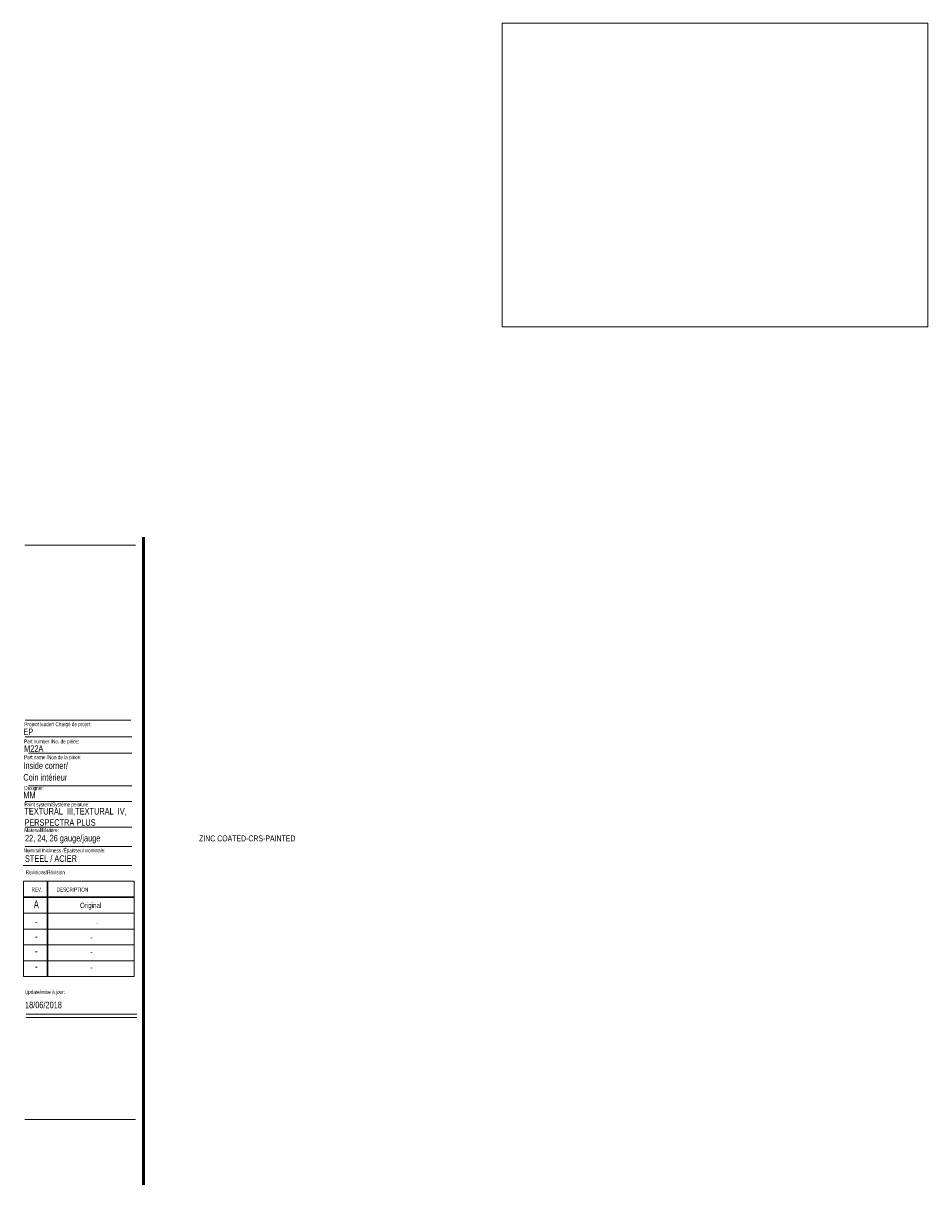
# Model space of a CAD drawing. Header units: inches. Extents: x 0.5 to 28.8, y 0.4 to 18.8.
# Tile 2 of 2: x 14.5 to 28.8, y 0.4 to 18.8. Entities that reach past the tile are written whole.
import ezdxf

# ---------------------------------------------------------------- set-up
doc = ezdxf.new("R2010")
doc.units = ezdxf.units.IN
doc.header["$MEASUREMENT"] = 0
doc.layers.add('FORMAT', color=7, linetype='Continuous')
doc.styles.add('SLDTEXTSTYLE0', font='TXT', dxfattribs={"width": 0.7})

# ---------------------------------------------------------------- blocks, each defined once
blk = doc.blocks.new('SW_NOTE_1')
at = {"layer": 'FORMAT', "color": 0, "char_height": 0.10417, "attachment_point": 1, "style": 'SLDTEXTSTYLE0'}
for s, insert in [('TEXTURAL  III,TEXTURAL  IV,', (0, 0.134)), ('PERSPECTRA PLUS', (0, -0.044))]:
    blk.add_mtext(s, dxfattribs=dict(at, insert=insert))

msp = doc.modelspace()

# ---------------------------------------------------------------- linework, layer by layer
at = {"color": 7, "linetype": 'Continuous', "lineweight": 18}
for p, q in [((14.5012516, 10.51707317), (16.2512516, 10.51707317)), ((14.50528094, 7.4796461), (16.19286796, 7.4796461)), ((14.55782728, 7.22283311), (16.19286796, 7.22283311)), ((14.55782728, 6.70729719), (16.19286796, 6.70729719)), ((14.50528094, 6.45740283), (16.19286796, 6.45740283)), ((14.50528094, 6.05316409), (16.19286796, 6.05316409)), ((14.50528094, 5.74531323), (16.19286796, 5.74531323)), ((14.4754278, 5.446808), (16.19286796, 5.446808)), ((14.48119985, 5.19874946), (16.23119985, 5.19874946)), ((14.48119985, 5.19874946), (14.48119985, 3.68874946)), ((14.85619985, 5.19874946), (14.85619985, 3.68874946)), ((14.86619985, 5.19874946), (14.86619985, 3.68874946)), ((16.23119985, 5.19874946), (16.23119985, 3.68874946)), ((14.48119985, 4.94874946), (16.23119985, 4.94874946)), ((14.48119985, 4.93874946), (16.23119985, 4.93874946)), ((14.48119985, 4.68874946), (16.23119985, 4.68874946)), ((16.23119985, 4.43874946), (14.48119985, 4.43874946)), ((14.48119985, 4.18874946), (16.23119985, 4.18874946)), ((16.23119985, 3.93874946), (14.48119985, 3.93874946)), ((14.48119985, 3.68874946), (16.23119985, 3.68874946)), ((14.52153854, 3.094666), (16.27153854, 3.094666)), ((14.52153854, 3.03864953), (16.27153854, 3.03864953))]:
    msp.add_line(p, q, dxfattribs=at)
at = {"color": 7, "linetype": 'Continuous', "lineweight": 50}
msp.add_line((16.3762516, 0.39207317), (16.3762516, 10.64207317), dxfattribs=at)
at = {"layer": 'FORMAT', "lineweight": 18}
for p, q in [((22.05374911, 18.7757317), (28.78639094, 18.7757317)), ((22.05374911, 18.7757317), (22.05374911, 13.96806997)), ((28.78639094, 18.7757317), (28.78639094, 13.96806997)), ((22.05374911, 13.96806997), (28.78639094, 13.96806997)), ((14.5012516, 1.42655357), (16.2512516, 1.42655357))]:
    msp.add_line(p, q, dxfattribs=at)
at = {"layer": 'FORMAT', "color": 250, "lineweight": 18, "true_color": 0x454545}
msp.add_line((14.50528094, 7.74778908), (16.17565424, 7.74778908), dxfattribs=at)

# ---------------------------------------------------------------- block references
at = {"layer": 'FORMAT'}
msp.add_blockref('SW_NOTE_1', (14.4936793, 6.22195149), dxfattribs=at)

# ---------------------------------------------------------------- texts
at = {"color": 7, "linetype": 'Continuous', "lineweight": 0, "style": 'SLDTEXTSTYLE0'}
for s, insert, char_height, attachment_point in [('Project leader/ Chargé de projet:', (14.49277361, 7.71280373), 0.0625, 1), ('EP', (14.47701034, 7.61261449), 0.104166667, 1), ('Part number /No. de pièce:', (14.48926382, 7.43950417), 0.0625, 1), ('M22A', (14.48926382, 7.34629318), 0.104166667, 1), ('Designer:', (14.49277361, 6.70270676), 0.0625, 1), ('MM', (14.47701034, 6.6115619), 0.104166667, 1), ('Paint system/Système peinture:', (14.4936793, 6.44233934), 0.0625, 1), ('ZINC COATED-CRS-PAINTED', (17.25790342, 5.92072099), 0.09375, 1), ('Nominal thickness /Épaisseur nominale:', (14.48027845, 5.71521348), 0.0625, 1), ('STEEL / ACIER', (14.50193609, 5.60657576), 0.1041666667, 1), ('Revisions/Révision', (14.51560122, 5.36941883), 0.0625, 1), ('REV.', (14.60623117, 5.09512968), 0.0625, 1), ('DESCRIPTION', (15.00414236, 5.09512968), 0.0625, 1), ('A', (14.68204136, 4.89428093), 0.125, 2), ('Original', (15.54196943, 4.85546175), 0.083333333, 2), ('-', (14.68335791, 4.61740373), 0.125, 2), ('-', (15.64717395, 4.57858454), 0.08333333, 2), ('-', (14.68335791, 4.38816527), 0.125, 2), ('-', (15.55567278, 4.34934608), 0.08333333, 2), ('-', (14.68335791, 4.15690015), 0.125, 2), ('-', (15.55567278, 4.11808096), 0.08333333, 2), ('-', (14.68335791, 3.91429561), 0.125, 2), ('-', (15.55567278, 3.87547642), 0.08333333, 2), ('Update/mise à jour:', (14.50090209, 3.47468308), 0.0625, 1), ('18/06/2018', (14.50292977, 3.29031445), 0.104166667, 1)]:
    msp.add_mtext(s, dxfattribs=dict(at, insert=insert, char_height=char_height, attachment_point=attachment_point))
at = {"layer": 'FORMAT', "attachment_point": 1, "style": 'SLDTEXTSTYLE0'}
for s, insert, char_height in [('Part name /Non de la pièce:', (14.48926382, 7.1904184), 0.0625), ('Inside corner/', (14.47701034, 7.07848563), 0.1041666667), ('Coin intérieur', (14.47701034, 6.89222649), 0.1041666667), ('Material/Matière:', (14.4936793, 6.0368173), 0.0625), ('22, 24, 26 gauge/jauge', (14.503118, 5.93042578), 0.1041666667)]:
    msp.add_mtext(s, dxfattribs=dict(at, insert=insert, char_height=char_height))

doc.saveas('drawing.dxf')
